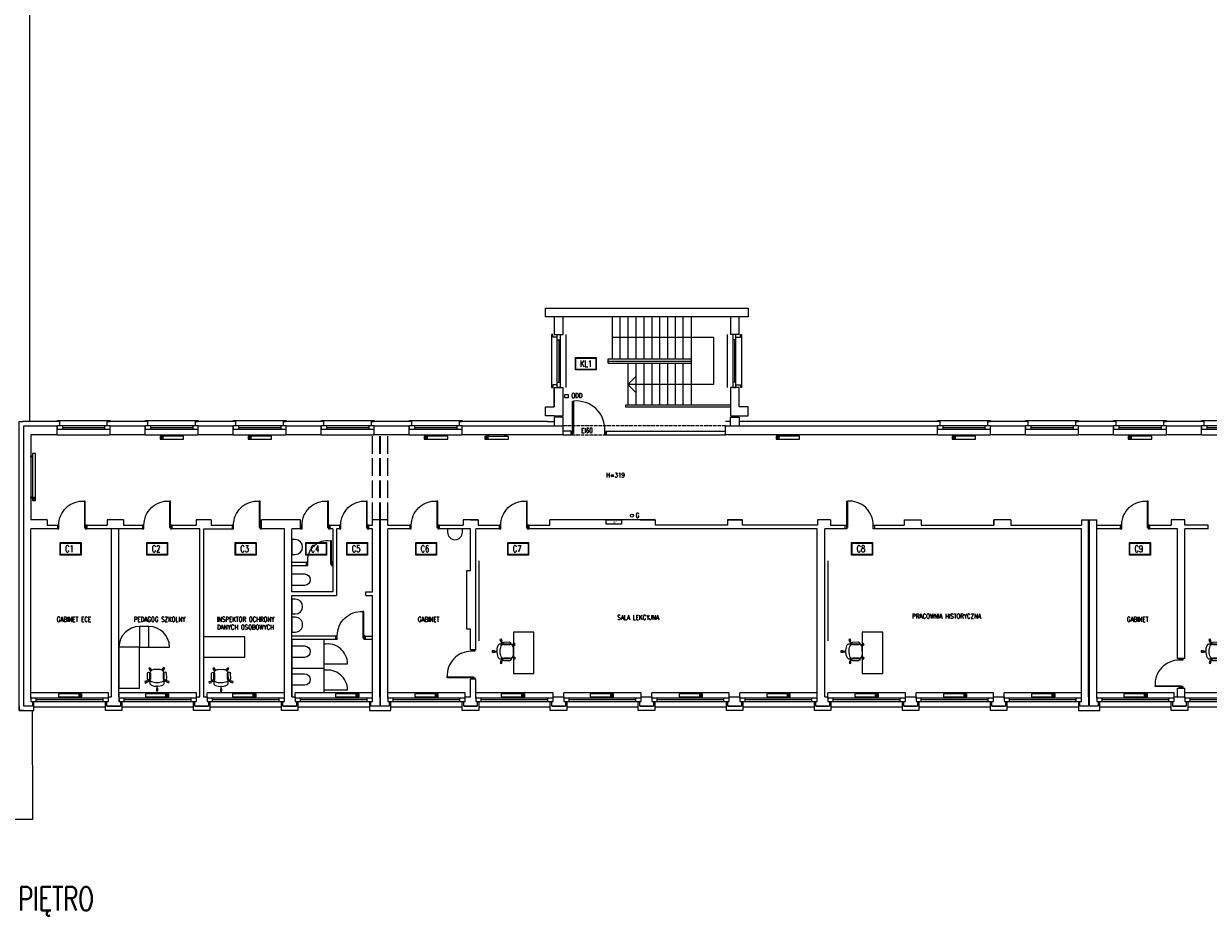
# Model space of a CAD drawing. Header units: millimetres. Extents: x -20020 to 55682, y 3351 to 17623.
# Tile 44 of 49: x 31034 to 35066, y 3351 to 6382. Entities that reach past the tile are written whole.
import ezdxf

# ---------------------------------------------------------------- set-up
doc = ezdxf.new("R2010")
doc.units = ezdxf.units.MM
doc.linetypes.add('ACAD_ISO02W100', pattern=[15, 12, -3])
doc.layers.get('0').update_dxf_attribs({"color": 252, "lineweight": 9})
for name, color, linetype, lineweight in [('0 - przerywana', 252, 'ACAD_ISO02W100', 9), ('0- stolarka', 252, 'Continuous', 9), ('0- widokowe', 252, 'Continuous', 9), ('000 STOLARKA', 252, 'Continuous', 9), ('000- DODATKI', 252, 'Continuous', 9), ('000- ŚCIANY', 252, 'Continuous', 9), ('000-NUMERY SALI', 252, 'Continuous', 9), ('Grzejniki CO na rzucie', 252, 'Continuous', 9), ('PIK_09_MEBLE', 252, 'Continuous', 9)]:
    doc.layers.add(name, color=color, linetype=linetype, lineweight=lineweight)
doc.layers.add('Znaki bezp.', color=10, linetype='Continuous')
doc.styles.add('GENERATED_STYLE_7', font='txt', dxfattribs={"width": 0.8})
doc.styles.get("Standard").update_dxf_attribs({"font": 'romans.shx', "width": 0.7})

# ---------------------------------------------------------------- blocks, each defined once
blk = doc.blocks.new('OKNO 01')
at = {"layer": '0- stolarka'}
for points in [[(-526.8, 5012.8), (-706.8, 5012.8), (-706.8, 5001.8), (-526.8, 5001.8), (-526.8, 5012.8)], [(-688.6, 5012.8), (-688.6, 5001.8)], [(-688.6, 5007.3), (-545, 5007.3)], [(-545, 5012.8), (-545, 5001.8)]]:
    blk.add_lwpolyline(points, dxfattribs=at)
at = {"layer": '0- widokowe'}
for points in [[(-706.8, 5027.8), (-706.8, 5031.8), (-526.8, 5031.8), (-526.8, 5027.8)], [(-697.8, 5012.8), (-697.8, 5027.8), (-706.8, 5027.8)], [(-535.9, 5012.8), (-535.9, 5027.8), (-526.8, 5027.8)], [(-706.8, 4982.8), (-526.8, 4982.8)]]:
    blk.add_lwpolyline(points, dxfattribs=at)
blk = doc.blocks.new('d90')
at = {"layer": '0- stolarka'}
for points in [[(-270.5, 3071.8), (-270.5, 3161.8), (-267.5, 3161.8), (-267.5, 3071.8), (-270.5, 3071.8)], [(-275.5, 3079.3), (-270.5, 3079.3), (-270.5, 3067.3), (-275.5, 3067.3), (-275.5, 3079.3)], [(-180.5, 3079.3), (-175.5, 3079.3), (-175.5, 3067.3), (-180.5, 3067.3), (-180.5, 3079.3)]]:
    blk.add_lwpolyline(points, dxfattribs=at)
blk.add_lwpolyline([(-180.5, 3079.3, 0.437586), (-267.5, 3161.8, 1.233982)], format="xyb", dxfattribs=at)
blk = doc.blocks.new('OKNO 02')
at = {"layer": '0- stolarka'}
for points in [[(-795.8, 4074.8), (-532.4, 4074.8), (-532.4, 4085.8), (-795.8, 4085.8), (-795.8, 4074.8)], [(-777.7, 4074.8), (-777.7, 4085.8)], [(-550.6, 4080.3), (-777.7, 4080.3)], [(-550.6, 4074.8), (-550.6, 4085.8)]]:
    blk.add_lwpolyline(points, dxfattribs=at)
at = {"layer": '0- widokowe'}
for points in [[(-532.4, 4104.8), (-795.8, 4104.8)], [(-795.8, 4085.8), (-795.8, 4104.8)], [(-532.4, 4085.8), (-532.4, 4104.8)], [(-542.4, 4055.8), (-542.4, 4055.8), (-785.8, 4055.8), (-785.8, 4055.8)]]:
    blk.add_lwpolyline(points, dxfattribs=at)
blk = doc.blocks.new('INNY_P_ALH_LEFT_P_90_80_80_30_10')
for p, q in [((-380, -70), (-280, -70)), ((-380, -90), (-320, -90)), ((-380, -110), (-280, -110)), ((-380, -130), (-320, -130))]:
    blk.add_line(p, q)
for points in [[(-320, -50), (-320, 0), (-280, 0), (-280, -50)], [(280, -50), (280, 0), (320, 0), (320, -50)], [(-400, -150), (400, -150), (400, -50), (-400, -50), (-400, -150)]]:
    blk.add_lwpolyline(points)
blk = doc.blocks.new('GRZEJNIK DUŻY')
for p, q in [((-380, -70), (-280, -70)), ((-380, -90), (-320, -90)), ((-380, -110), (-280, -110)), ((-380, -130), (-320, -130))]:
    blk.add_line(p, q)
for points in [[(-320, -50), (-320, 0), (-280, 0), (-280, -50)], [(1080, -50), (1080, 0), (1120, 0), (1120, -50)], [(-400, -150), (1200, -150), (1200, -50), (-400, -50), (-400, -150)]]:
    blk.add_lwpolyline(points)
blk = doc.blocks.new('Z$W@#14095')
at = {"layer": 'PIK_09_MEBLE', "linetype": 'Continuous'}
for p, q in [((20.2, 40.2), (20.8, 41.8)), ((20.7, 60.7), (24.8, 63.6)), ((25.3, 54.2), (20.7, 60.7)), ((20.8, 41.8), (21.6, 43.2)), ((21.6, 43.2), (22.6, 44.5)), ((22.6, 44.5), (23.8, 45.7)), ((23.8, 45.7), (31.8, 48.4)), ((24.8, 63.6), (29.4, 57.1)), ((26.9, 55.4), (25.3, 54.2)), ((26.9, 55.4), (27.8, 56.1)), ((31.8, 48.4), (26.9, 55.4)), ((29.4, 57.1), (27.9, 56.1)), ((27.9, 56.1), (33.2, 48.9)), ((31.8, 48.5), (33.2, 49)), ((33.2, 48.9), (34.4, 49.3)), ((34.4, 49.3), (56.9, 56.5)), ((54.1, 63), (36.6, 57.4)), ((39.7, 47.9), (57.2, 53.5)), ((39.7, 47.9), (39.7, 47.9)), ((54.1, 63), (54.1, 63)), ((56.9, 56.5), (59.4, 56.5)), ((59.4, 56.5), (62, 56.1)), ((62, 56.1), (64.4, 55.3)), ((64.4, 55.3), (66.7, 54.1)), ((66.6, 57.1), (71.3, 63.5)), ((68.1, 56), (66.6, 57.1)), ((66.7, 54.1), (68.1, 56)), ((69.1, 55.2), (67.8, 53.4)), ((67.8, 53.4), (69.7, 51.8)), ((68, 56), (69, 55.3)), ((70.6, 54.1), (69.1, 55.2)), ((69.7, 51.8), (71.3, 49.8)), ((75.3, 60.6), (70.6, 54.1)), ((71.3, 63.5), (75.3, 60.6)), ((71.3, 49.8), (72.6, 47.7)), ((72.6, 47.7), (73.6, 45.4)), ((73.6, 45.4), (79.2, 27.8)), ((6.1, 16.6), (13.8, 19.1)), ((7.7, 11.9), (6.1, 16.6)), ((15.3, 14.3), (7.7, 11.9)), ((13.8, 19.1), (14.3, 17.3)), ((14.3, 17.3), (22, 19.8)), ((14.7, 16.1), (14.3, 17.3)), ((22.4, 18.5), (14.7, 16.1)), ((14.7, 16.1), (15.3, 14.3)), ((19.9, 38.6), (20.2, 40.2)), ((19.9, 29.1), (19.9, 38.6)), ((22, 19.8), (19.9, 29.1)), ((22, 19.8), (22.4, 18.5)), ((26.2, 9.7), (22.4, 18.5)), ((31.7, 2), (26.2, 9.7)), ((32.9, 0.8), (31.7, 2)), ((34.3, -0.1), (32.9, 0.8)), ((47.1, 1), (39, -1.5)), ((47.1, 1), (48.5, 1.5)), ((47.2, -7.6), (47.1, 1)), ((48.5, 1.4), (48.4, -7.6)), ((49.7, 1.7), (48.5, 1.4)), ((72.2, 9), (49.7, 1.7)), ((70.6, 11.7), (53.1, 6.1)), ((56.2, -3.4), (73.7, 2.2)), ((70.6, 11.7), (70.6, 11.7)), ((74.3, 10.5), (72.2, 9)), ((76.1, 12.3), (74.3, 10.5)), ((77.6, 14.4), (76.1, 12.3)), ((78.8, 16.7), (77.6, 14.4)), ((81, 16), (78.8, 16.7)), ((79.2, 27.8), (79.8, 25.3)), ((79.8, 20.3), (79.2, 17.8)), ((79.2, 17.8), (81.4, 17.1)), ((79.8, 25.3), (80, 22.8)), ((80, 22.8), (79.8, 20.3)), ((80.4, 14.2), (81, 16)), ((88, 11.7), (80.4, 14.2)), ((80.8, 15.7), (81.3, 17.2)), ((81.4, 17.1), (81.9, 18.9)), ((81.9, 18.9), (89.6, 16.4)), ((89.6, 16.4), (88, 11.7)), ((35.8, -0.8), (34.3, -0.1)), ((37.4, -1.3), (35.8, -0.8)), ((39, -1.5), (37.4, -1.3)), ((45.3, -15.6), (45.2, -7.6)), ((45.2, -7.6), (47.2, -7.6)), ((50.3, -15.6), (45.3, -15.6)), ((47.1, -7.5), (48.3, -7.5)), ((48.4, -7.6), (50.2, -7.6)), ((50.2, -7.6), (50.3, -15.6)), ((56.2, -3.4), (56.2, -3.4))]:
    blk.add_line(p, q, dxfattribs=at)
for centre, radius, start, end in [((74.9, 37.7), 44, 173.9437, 199.7938), ((41.4, 41.3), 10.3, 130.9193, 174.1814), ((38.1, 52.6), 5, 107.8491, 287.8491), ((55.6, 58.3), 5, 287.8491, 107.8491), ((58.1, 40.5), 16.2, 53.6526, 58.1201), ((75.8, 34.9), 44, 195.9043, 221.7545), ((50.7, 12.5), 10.3, 221.5167, 264.7788), ((54.6, 1.3), 5, 107.8491, 287.8491), ((72.1, 7), 5, 287.8491, 107.8491), ((63.8, 22.9), 16.2, 337.578, 342.0456)]:
    blk.add_arc(centre, radius, start, end, dxfattribs=at)

msp = doc.modelspace()

# ---------------------------------------------------------------- linework, layer by layer
at = {"layer": '0 - przerywana'}
for points in [[(33422.01, 5012.81), (32869.69, 5012.81)], [(32869.69, 4982.81), (33016.69, 4982.81)]]:
    msp.add_lwpolyline(points, dxfattribs=at)
at = {"layer": '0 - przerywana', "ltscale": 5}
for points in [[(32220.77, 4692.81), (32220.77, 4982.81)], [(32245.37, 4692.81), (32245.37, 4982.81)], [(32248.37, 4692.81), (32248.37, 4982.81)], [(32272.98, 4692.81), (32272.98, 4982.81)]]:
    msp.add_lwpolyline(points, dxfattribs=at)
at = {"layer": '0- stolarka'}
for points in [[(32901.69, 4987.31), (32901.69, 5097.31), (32904.69, 5097.31), (32904.69, 4987.31), (32901.69, 4987.31)], [(31309.21, 5001.81), (31309.21, 5012.81)], [(32896.69, 4994.81), (32901.69, 4994.81), (32901.69, 4982.81), (32896.69, 4982.81), (32896.69, 4994.81)], [(33011.69, 4994.81), (33016.69, 4994.81), (33016.69, 4982.81), (33011.69, 4982.81), (33011.69, 4994.81)], [(32081.1, 4542.31), (32081.1, 4622.31), (32078.1, 4622.31), (32078.1, 4542.31), (32081.1, 4542.31)], [(31946.1, 4537.81), (31996.1, 4537.81), (31996.1, 4547.81), (31946.1, 4547.81)], [(32001.1, 4549.81), (31996.1, 4549.81), (31996.1, 4537.81), (32001.1, 4537.81), (32001.1, 4549.81)], [(32086.1, 4549.81), (32081.1, 4549.81), (32081.1, 4537.81), (32086.1, 4537.81), (32086.1, 4549.81)], [(31946.1, 4286.81), (32096.1, 4286.81), (32096.1, 4296.81), (31946.1, 4296.81)], [(31946.1, 4188.81), (32056.1, 4188.81), (32056.1, 4286.81)], [(32196.1, 4296.81), (32196.1, 4286.81), (32220.77, 4286.81)], [(32196.1, 4296.81), (32220.77, 4296.81)], [(32056.1, 4104.81), (32056.1, 4104.81), (32056.1, 4192.14)]]:
    msp.add_lwpolyline(points, dxfattribs=at)
for points in [[(33011.69, 4994.81, 0.4668685), (32904.69, 5097.31, 1.2339823)], [(32526.89, 4662.81), (32476.46, 4662.81), (32476.46, 4651.03, 1), (32526.89, 4651.03), (32526.89, 4662.81)], [(31946.1, 4625.88), (31946.1, 4575.46), (31957.88, 4575.46, 1), (31957.88, 4625.88), (31946.1, 4625.88)], [(32001.1, 4549.81, -0.4960755), (32078.1, 4622.31, -1.2339823)], [(31946.1, 4470.1), (31946.1, 4509.15), (31989.6, 4509.15, -1), (31989.6, 4470.1), (31946.1, 4470.1)], [(31946.1, 4423.34), (31946.1, 4372.92), (31957.88, 4372.92, 1), (31957.88, 4423.34), (31946.1, 4423.34)], [(31946.1, 4361.55), (31946.1, 4311.12), (31957.88, 4311.12, 1), (31957.88, 4361.55), (31946.1, 4361.55)], [(31946.1, 4225.19), (31946.1, 4264.24), (31989.6, 4264.24, -1), (31989.6, 4225.19), (31946.1, 4225.19)], [(32056.1, 4203.17), (32136.1, 4203.17, 0.4617866), (32056.1, 4269.8, 0.8329065)], [(31946.1, 4130.25), (31946.1, 4169.3), (31989.6, 4169.3, -1), (31989.6, 4130.25), (31946.1, 4130.25)], [(32056.1, 4114.5), (32136.1, 4114.5, 0.4617866), (32056.1, 4181.13, 0.8329065)]]:
    msp.add_lwpolyline(points, format="xyb", dxfattribs=at)
at = {"layer": '0- widokowe'}
for points in [[(31053.43, 9225.82), (31053.43, 5027.81)], [(33036.21, 5383.81), (33036.21, 5241.4)], [(33063.21, 5383.81), (33063.21, 5241.4)], [(33090.21, 5383.81), (33090.21, 5241.4)], [(33117.21, 5383.81), (33117.21, 5241.4)], [(33144.21, 5383.81), (33144.21, 5241.4)], [(33171.21, 5383.81), (33171.21, 5241.4)], [(33198.21, 5383.81), (33198.21, 5241.4)], [(33225.21, 5383.81), (33225.21, 5241.4)], [(33251.21, 5383.81), (33251.21, 5241.4)], [(33277.21, 5383.81), (33277.21, 5241.4)], [(33305.21, 5383.81), (33305.21, 5083.81)], [(33036.21, 5315.29), (33381.24, 5315.29), (33381.24, 5154.15), (33090.21, 5154.32), (33117.21, 5181.32)], [(33023.02, 5226.22), (33023.02, 5241.4)], [(33023.02, 5241.4), (33305.21, 5241.4)], [(33023.02, 5233.81), (33305.21, 5233.81)], [(33023.02, 5226.22), (33305.21, 5226.22)], [(33090.21, 5226.22), (33090.21, 5083.81)], [(33117.21, 5226.22), (33117.21, 5083.81)], [(33144.21, 5226.22), (33144.21, 5083.81)], [(33171.21, 5226.22), (33171.21, 5083.81)], [(33198.21, 5226.22), (33198.21, 5083.81)], [(33225.21, 5226.22), (33225.21, 5083.81)], [(33251.21, 5226.22), (33251.21, 5083.81)], [(33277.21, 5226.22), (33277.21, 5083.81)], [(33439.21, 5143.81), (33439.21, 5083.81), (33082.35, 5083.81)], [(33090.21, 5154.32), (33117.21, 5127.32)], [(33082.35, 5083.81), (33082.35, 5077.81), (33439.21, 5077.81)], [(31033.72, 4043.81), (31018.72, 4043.81), (31018.72, 5027.81), (31030.72, 5027.81)], [(31147.38, 5027.81), (31030.72, 5027.81)], [(31456.04, 5012.81), (31456.04, 5027.81), (31327.38, 5027.81)], [(31617.95, 5012.81), (31617.95, 5027.81), (31627.04, 5027.81)], [(31755.71, 5012.81), (31755.71, 5027.81), (31627.04, 5027.81)], [(31917.62, 5012.81), (31917.62, 5027.81), (31926.7, 5027.81)], [(32055.37, 5012.81), (32055.37, 5027.81), (31926.7, 5027.81)], [(32217.28, 5012.81), (32217.28, 5027.81), (32226.36, 5027.81)], [(32355.03, 5012.81), (32355.03, 5027.81), (32226.36, 5027.81)], [(32516.94, 5012.81), (32516.94, 5027.81), (32526.03, 5027.81)], [(32816.6, 5027.81), (32816.6, 5027.81), (32526.03, 5027.81)], [(32816.6, 5027.81), (32816.6, 5027.81), (32839.69, 5027.81)], [(33439.21, 5027.81), (33422.01, 5027.81)], [(33553.68, 5027.81), (33553.68, 5027.81), (33469.21, 5027.81)], [(34153.01, 5012.81), (34153.01, 5027.81), (33553.68, 5027.81)], [(34314.92, 5012.81), (34314.92, 5027.81), (34324, 5027.81)], [(34452.67, 5012.81), (34452.67, 5027.81), (34324, 5027.81)], [(34614.58, 5012.81), (34614.58, 5027.81), (34623.66, 5027.81)], [(34752.33, 5012.81), (34752.33, 5027.81), (34623.66, 5027.81)], [(34914.24, 5012.81), (34914.24, 5027.81), (34923.33, 5027.81)], [(35051.99, 5012.81), (35051.99, 5027.81), (34923.33, 5027.81)], [(31018.42, 4058.81), (31018.42, 4043.81), (31068.33, 4043.81), (31068.33, 4074.81)], [(31367.78, 4074.81), (31367.78, 4043.81), (31311.78, 4043.81), (31311.78, 4074.81)], [(31667.44, 4074.81), (31667.44, 4043.81), (31611.44, 4043.81), (31611.44, 4074.81)], [(31967.1, 4074.81), (31967.1, 4043.81), (31911.1, 4043.81), (31911.1, 4074.81)], [(32210.77, 4074.81), (32210.77, 4043.81), (32282.98, 4043.81), (32282.98, 4074.81)], [(32582.43, 4074.81), (32582.43, 4043.81), (32526.43, 4043.81), (32526.43, 4074.81)], [(32882.09, 4074.81), (32882.09, 4043.81), (32826.09, 4043.81), (32826.09, 4074.81)], [(33181.75, 4074.81), (33181.75, 4043.81), (33125.75, 4043.81), (33125.75, 4074.81)], [(33481.42, 4074.81), (33481.42, 4043.81), (33425.42, 4043.81), (33425.42, 4074.81)], [(33781.08, 4074.81), (33781.08, 4043.81), (33725.08, 4043.81), (33725.08, 4074.81)], [(34080.74, 4074.81), (34080.74, 4043.81), (34024.74, 4043.81), (34024.74, 4074.81)], [(34380.4, 4074.81), (34380.4, 4043.81), (34324.4, 4043.81), (34324.4, 4074.81)], [(34624.06, 4074.81), (34624.06, 4043.81), (34696.28, 4043.81), (34696.28, 4074.81)], [(34995.73, 4074.81), (34995.73, 4043.81), (34939.73, 4043.81), (34939.73, 4074.81)], [(31061.98, 4043.81), (31061.98, 4043.81), (31063.42, 3673.21)], [(31063.18, 3673.21), (30473.42, 3673.21)]]:
    msp.add_lwpolyline(points, dxfattribs=at)
at = {"layer": '000- DODATKI'}
msp.add_lwpolyline([(32875.86, 5120.07), (32886.82, 5120.07), (32886.82, 5109.1), (32875.86, 5109.1)], close=True, dxfattribs=at)
for points in [[(32582.86, 4554.23), (32582.86, 4281.38)], [(33770.29, 4554.23), (33770.29, 4281.38)]]:
    msp.add_lwpolyline(points, dxfattribs=at)
msp.add_circle((33103.8, 4707.59), 5.18, dxfattribs=at)
at = {"layer": '000- ŚCIANY'}
for points in [[(32839.69, 5383.81), (32809.69, 5383.81), (32809.69, 5413.81), (33469.21, 5413.81), (33499.21, 5413.81), (33499.21, 5383.81), (32869.69, 5383.81)], [(32869.69, 5323.81), (32869.69, 5383.81), (32839.69, 5383.81), (32839.69, 5323.81)], [(33469.21, 5323.81), (33469.21, 5383.81), (33439.21, 5383.81), (33439.21, 5323.81)], [(33439.21, 5383.81), (33439.21, 5323.81)], [(32839.69, 5323.81), (32869.69, 5323.81)], [(33469.21, 5323.81), (33439.21, 5323.81)], [(32839.69, 5047.81), (32869.69, 5047.81), (32869.69, 5143.81)], [(32839.69, 5143.81), (32839.69, 5077.81)], [(32839.69, 5077.81), (32839.69, 5143.81), (32869.69, 5143.81)], [(33439.21, 5143.81), (33439.21, 5047.81)], [(33469.21, 5143.81), (33439.21, 5143.81)], [(33469.21, 5077.81), (33469.21, 5143.81)], [(32839.69, 5047.81), (32809.69, 5047.81), (32809.69, 5077.81), (32839.69, 5077.81)], [(32869.69, 5012.81), (32869.69, 5042.81), (32839.69, 5042.81), (32839.69, 5012.81)], [(33439.21, 5047.81), (33469.21, 5047.81), (33499.21, 5047.81), (33499.21, 5077.81), (33469.21, 5077.81)], [(33439.21, 5047.81), (33469.21, 5047.81)], [(33439.21, 5012.81), (33439.21, 5042.81), (33469.21, 5042.81), (33469.21, 5012.81)], [(31033.72, 5012.81), (31147.38, 5012.81)], [(31033.72, 4692.81), (31033.72, 4692.81), (31033.72, 5012.81)], [(31147.38, 4982.81), (31147.38, 5012.81)], [(31327.38, 5012.81), (31447.04, 5012.81)], [(31327.38, 4982.81), (31327.38, 5012.81)], [(31447.04, 4982.81), (31447.04, 5012.81)], [(31627.04, 4982.81), (31627.04, 5012.81)], [(31627.04, 5012.81), (31746.7, 5012.81)], [(31746.7, 4982.81), (31746.7, 5012.81)], [(31926.7, 4982.81), (31926.7, 5012.81)], [(31926.7, 5012.81), (32046.36, 5012.81)], [(32046.36, 4982.81), (32046.36, 5012.81)], [(32226.36, 5012.81), (32346.03, 5012.81)], [(32226.36, 4982.81), (32226.36, 5012.81)], [(32346.03, 4982.81), (32346.03, 5012.81)], [(32526.03, 4982.81), (32526.03, 5012.81)], [(32526.03, 5012.81), (32825.69, 5012.81)], [(32825.69, 5012.81), (32869.69, 5012.81)], [(32869.69, 4982.81), (32869.69, 5012.81)], [(33422.01, 5012.81), (34024.34, 5012.81)], [(33422.01, 4982.81), (33422.01, 5012.81)], [(34024.34, 5012.81), (34144, 5012.81)], [(34144, 4982.81), (34144, 5012.81)], [(34324, 4982.81), (34324, 5012.81)], [(34324, 5012.81), (34443.66, 5012.81)], [(34443.66, 4982.81), (34443.66, 5012.81)], [(34623.66, 4982.81), (34623.66, 5012.81)], [(34623.66, 5012.81), (34743.33, 5012.81)], [(34743.33, 4982.81), (34743.33, 5012.81)], [(34923.33, 5012.81), (35042.99, 5012.81)], [(34923.33, 4982.81), (34923.33, 5012.81)], [(35042.99, 4982.81), (35042.99, 5012.81)], [(31147.38, 4982.81), (31058.33, 4982.81)], [(31058.33, 4982.81), (31058.33, 4692.81)], [(31447.04, 4982.81), (31327.38, 4982.81)], [(31746.7, 4982.81), (31627.04, 4982.81)], [(32046.36, 4982.81), (31926.7, 4982.81)], [(32346.03, 4982.81), (32226.36, 4982.81)], [(32825.69, 4982.81), (32526.03, 4982.81)], [(32869.69, 4982.81), (32825.69, 4982.81)], [(32869.69, 4982.81), (32896.69, 4982.81), (32896.69, 4994.81), (32869.69, 4994.81)], [(33016.69, 4982.81), (33016.69, 4994.81), (33422.01, 4994.81)], [(33016.69, 4982.81), (33422.01, 4982.81)], [(34024.34, 4982.81), (33422.01, 4982.81)], [(34144, 4982.81), (34024.34, 4982.81)], [(34443.66, 4982.81), (34324, 4982.81)], [(34743.33, 4982.81), (34623.66, 4982.81)], [(35042.99, 4982.81), (34923.33, 4982.81)], [(31033.72, 4662.81), (31033.72, 4692.81)], [(31113.33, 4692.81), (31058.33, 4692.81)], [(31113.33, 4692.81), (31113.33, 4674.81)], [(31373.03, 4692.81), (31317.99, 4692.81)], [(31332.99, 4692.81), (31317.99, 4692.81), (31317.99, 4674.81)], [(31373.03, 4692.81), (31373.03, 4674.81)], [(31672.03, 4692.81), (31621.03, 4692.81)], [(31621.03, 4692.81), (31621.03, 4674.81)], [(31672.03, 4692.81), (31672.03, 4674.81), (31672.03, 4674.81), (31742.99, 4674.81), (31742.99, 4662.81)], [(31976.1, 4692.81), (31842.99, 4692.81)], [(31842.99, 4662.81), (31842.99, 4692.81)], [(31976.1, 4662.81), (31976.1, 4692.81)], [(32272.98, 4692.81), (32220.77, 4692.81)], [(32220.77, 4674.81), (32220.77, 4692.81)], [(32245.37, 4090.81), (32245.37, 4692.81)], [(32248.37, 4090.81), (32248.37, 4692.81)], [(32272.98, 4674.81), (32272.98, 4692.81)], [(32554.68, 4692.81), (32529.03, 4692.85), (32529.03, 4674.81)], [(32580.03, 4692.81), (32529.03, 4692.81)], [(32554.68, 4692.81), (32580.03, 4692.81), (32580.03, 4674.81)], [(32752.64, 4674.81), (32825.03, 4674.81), (32825.03, 4692.81)], [(32870.03, 4692.81), (32825.03, 4692.81)], [(33132.03, 4692.81), (32870.03, 4692.81)], [(33183.03, 4692.81), (33132.03, 4692.81)], [(33132.03, 4692.81), (33183.03, 4692.81)], [(33429.43, 4692.81), (33429.43, 4674.81), (33183.03, 4674.81)], [(33183.03, 4692.81), (33183.03, 4674.81)], [(33480.43, 4692.81), (33429.43, 4692.81)], [(33429.43, 4692.81), (33480.43, 4692.81)], [(33480.43, 4674.81), (33480.43, 4692.81)], [(33780.03, 4692.81), (33736.03, 4692.81)], [(33736.03, 4692.81), (33736.03, 4674.81)], [(33780.03, 4692.81), (33780.03, 4674.81)], [(34031.03, 4692.81), (34088.03, 4692.81)], [(34031.03, 4692.81), (34031.03, 4674.81)], [(34088.03, 4692.81), (34088.03, 4674.81)], [(34160.08, 4674.81), (34336.03, 4674.81), (34336.03, 4692.81)], [(34394.03, 4692.81), (34336.03, 4692.81)], [(34336.03, 4692.81), (34336.03, 4674.81)], [(34394.03, 4692.81), (34394.03, 4674.81)], [(34634.06, 4692.81), (34634.06, 4674.81)], [(34634.06, 4692.81), (34686.28, 4692.81)], [(34658.67, 4090.81), (34658.67, 4692.81)], [(34661.67, 4120.81), (34661.67, 4692.81)], [(34686.28, 4662.81), (34686.28, 4692.81)], [(34985.94, 4692.81), (34940.03, 4692.81)], [(34940.03, 4692.81), (34940.03, 4674.81)], [(35065.94, 4662.81), (35065.94, 4674.81), (34985.94, 4674.81), (34985.94, 4692.81)], [(31033.72, 4090.81), (31033.72, 4662.81)], [(31148.33, 4662.81), (31058.33, 4662.81)], [(31058.33, 4090.81), (31058.33, 4662.81)], [(31113.33, 4674.81), (31148.33, 4674.81), (31148.33, 4662.81)], [(31248.33, 4674.81), (31248.33, 4662.81)], [(31248.33, 4674.81), (31317.99, 4674.81)], [(31437.99, 4662.81), (31248.33, 4662.81)], [(31332.99, 4482.81), (31332.99, 4662.81)], [(31357.99, 4482.81), (31357.99, 4662.81)], [(31373.03, 4674.81), (31437.99, 4674.81)], [(31437.99, 4674.81), (31437.99, 4662.81)], [(31537.99, 4674.81), (31537.99, 4662.81)], [(31537.99, 4674.81), (31621.03, 4674.81)], [(31633.55, 4662.81), (31537.99, 4662.81)], [(31633.55, 4360.33), (31633.55, 4662.81)], [(31646.49, 4662.8), (31742.99, 4662.81)], [(31646.49, 4382.8), (31646.49, 4662.8)], [(31921.1, 4662.81), (31842.99, 4662.81)], [(31921.1, 4090.81), (31921.1, 4662.81)], [(32086.1, 4662.81), (32086.1, 4447.81), (31946.1, 4447.81)], [(31976.1, 4662.81), (31946.1, 4662.81)], [(31946.1, 4447.81), (31946.1, 4662.81)], [(32076.1, 4674.81), (32076.1, 4662.81)], [(32076.1, 4674.81), (32108.1, 4674.81)], [(32086.1, 4662.81), (32076.1, 4662.81)], [(32108.1, 4662.81), (32098.1, 4662.81)], [(32098.1, 4662.81), (32098.1, 4447.81), (32098.1, 4447.81)], [(32108.1, 4674.81), (32108.1, 4662.81)], [(32220.77, 4662.81), (32208.1, 4662.81), (32208.1, 4674.81), (32220.77, 4674.81)], [(32220.77, 4662.81), (32208.1, 4662.81)], [(32220.77, 4447.81), (32220.77, 4662.81)], [(32272.98, 4674.81), (32347.98, 4674.81), (32347.98, 4662.81)], [(32347.98, 4662.81), (32272.98, 4662.81)], [(32272.98, 4090.81), (32272.98, 4662.81)], [(32447.98, 4674.81), (32447.98, 4662.81)], [(32447.98, 4674.81), (32529.03, 4674.81)], [(32554.64, 4662.81), (32447.98, 4662.81)], [(32554.46, 4520.85), (32554.64, 4662.81)], [(32652.64, 4662.81), (32572.64, 4662.81)], [(32572.64, 4250.81), (32572.64, 4662.81)], [(32580.03, 4674.81), (32652.64, 4674.81), (32652.64, 4662.81)], [(32752.64, 4674.81), (32752.64, 4662.81)], [(33735.08, 4662.81), (32752.64, 4662.81)], [(33736.03, 4674.81), (33480.43, 4674.81)], [(33735.08, 4250.81), (33735.08, 4662.81)], [(33830.08, 4662.81), (33760.08, 4662.81)], [(33760.08, 4250.81), (33760.08, 4662.81)], [(33780.03, 4674.81), (33830.08, 4674.81)], [(33830.08, 4662.81), (33830.08, 4674.81)], [(33930.08, 4674.81), (33930.08, 4662.81)], [(33930.08, 4674.81), (33930.08, 4674.81), (33930.08, 4674.81), (34031.03, 4674.81)], [(34160.08, 4662.81), (33930.08, 4662.81)], [(34088.03, 4674.81), (34160.08, 4674.81), (34160.08, 4674.81)], [(34634.06, 4662.81), (34160.08, 4662.81)], [(34394.03, 4674.81), (34634.06, 4674.81)], [(34634.06, 4120.81), (34634.06, 4662.81)], [(34686.28, 4674.81), (34766.28, 4674.81), (34766.28, 4662.81)], [(34766.28, 4662.81), (34686.28, 4662.81)], [(34686.28, 4120.81), (34686.28, 4662.81)], [(34866.28, 4674.81), (34866.28, 4662.81)], [(34866.28, 4674.81), (34940.03, 4674.81)], [(34960.94, 4662.81), (34866.28, 4662.81)], [(34960.94, 4220.81), (34960.94, 4662.81)], [(35065.94, 4662.81), (34985.94, 4662.81)], [(34985.94, 4220.81), (34985.94, 4662.81)], [(32554.64, 4250.81), (32554.64, 4320.85), (32542.25, 4320.85), (32542.25, 4520.85), (32554.46, 4520.85)], [(31332.99, 4090.81), (31332.99, 4482.81)], [(31357.99, 4090.81), (31357.99, 4482.81)], [(31946.1, 4090.81), (31946.1, 4435.81)], [(31946.1, 4435.81), (32098.1, 4435.81)], [(32098.1, 4447.81), (32098.1, 4435.81)], [(32198.1, 4447.81), (32220.77, 4447.81)], [(32198.1, 4435.81), (32198.1, 4447.81)], [(32198.1, 4435.81), (32220.77, 4435.81)], [(32220.77, 4090.81), (32220.77, 4435.81)], [(31633.55, 4090.81), (31633.55, 4360.33)], [(31646.49, 4090.81), (31646.49, 4382.8)], [(32554.64, 4250.81), (32554.64, 4320.85)], [(31946.1, 4286.81), (31946.1, 4090.81)], [(32572.64, 4250.81), (32554.64, 4250.81)], [(33735.08, 4090.81), (33735.08, 4250.81)], [(33760.08, 4090.81), (33760.08, 4250.81)], [(34985.94, 4220.81), (34960.94, 4220.81)], [(32554.64, 4090.81), (32554.64, 4150.81)], [(32572.64, 4150.81), (32554.64, 4150.81)], [(32572.64, 4090.81), (32572.64, 4150.81)], [(34634.06, 4090.81), (34634.06, 4120.81)], [(34661.67, 4090.81), (34661.67, 4120.81)], [(34686.28, 4090.81), (34686.28, 4120.81)], [(34686.28, 4090.81), (34686.28, 4120.81), (34686.28, 4120.81)], [(34960.94, 4090.81), (34960.94, 4120.81)], [(34960.94, 4090.81), (34960.94, 4120.81), (34985.94, 4120.81)], [(34985.94, 4090.81), (34985.94, 4120.81)], [(31058.33, 4090.81), (31058.33, 4074.81), (31063.33, 4074.81), (31063.33, 4058.81), (31033.72, 4058.81), (31033.72, 4058.81), (31033.72, 4090.81)], [(31357.99, 4090.81), (31357.99, 4074.81), (31362.99, 4074.81), (31362.99, 4058.81), (31316.78, 4058.81), (31316.78, 4074.81), (31321.78, 4074.81), (31321.78, 4090.81)], [(31321.78, 4090.81), (31332.99, 4090.81)], [(31645.55, 4090.81), (31657.66, 4090.81), (31657.66, 4074.81), (31662.66, 4074.81), (31662.66, 4058.81), (31616.44, 4058.81), (31616.44, 4074.81), (31621.44, 4074.81), (31621.44, 4090.81)], [(31621.44, 4090.81), (31633.55, 4090.81)], [(31946.1, 4090.81), (31957.32, 4090.81), (31957.32, 4074.81), (31962.32, 4074.81), (31962.32, 4058.81), (31916.1, 4058.81), (31916.1, 4074.81), (31921.1, 4074.81), (31921.1, 4090.81)], [(32245.37, 4090.81), (32245.37, 4058.81), (32228.63, 4058.81), (32215.77, 4058.81), (32215.77, 4074.81), (32220.77, 4074.81), (32220.77, 4090.81)], [(32272.98, 4090.81), (32272.98, 4074.81), (32277.98, 4074.81), (32277.98, 4058.81), (32248.37, 4058.81), (32248.37, 4058.81), (32248.37, 4090.81)], [(32572.64, 4090.81), (32572.64, 4074.81), (32577.64, 4074.81), (32577.64, 4058.81), (32531.43, 4058.81), (32531.43, 4074.81), (32536.43, 4074.81), (32536.43, 4090.81)], [(32536.43, 4090.81), (32554.64, 4090.81)], [(32836.09, 4090.81), (32872.31, 4090.81), (32872.31, 4074.81), (32877.31, 4074.81), (32877.31, 4058.81), (32831.09, 4058.81), (32831.09, 4074.81), (32836.09, 4074.81), (32836.09, 4090.81)], [(33135.75, 4090.81), (33171.97, 4090.81), (33171.97, 4074.81), (33176.97, 4074.81), (33176.97, 4058.81), (33130.75, 4058.81), (33130.75, 4074.81), (33135.75, 4074.81), (33135.75, 4090.81)], [(33435.41, 4090.81), (33471.63, 4090.81), (33471.63, 4074.81), (33476.63, 4074.81), (33476.63, 4058.81), (33430.41, 4058.81), (33430.41, 4074.81), (33435.41, 4074.81), (33435.41, 4090.81)], [(33760.08, 4090.81), (33771.29, 4090.81), (33771.29, 4074.81), (33776.29, 4074.81), (33776.29, 4058.81), (33730.08, 4058.81), (33730.08, 4074.81), (33735.08, 4074.81), (33735.08, 4090.81)], [(34034.74, 4090.81), (34070.96, 4090.81), (34070.96, 4074.81), (34075.96, 4074.81), (34075.96, 4058.81), (34029.74, 4058.81), (34029.74, 4074.81), (34034.74, 4074.81), (34034.74, 4090.81)], [(34334.4, 4090.81), (34370.62, 4090.81), (34370.62, 4074.81), (34375.62, 4074.81), (34375.62, 4058.81), (34329.4, 4058.81), (34329.4, 4074.81), (34334.4, 4074.81), (34334.4, 4090.81)], [(34658.67, 4090.81), (34658.67, 4058.81), (34641.93, 4058.81), (34629.06, 4058.81), (34629.06, 4074.81), (34634.06, 4074.81), (34634.06, 4090.81)], [(34686.28, 4090.81), (34686.28, 4090.81), (34686.28, 4074.81), (34691.28, 4074.81), (34691.28, 4058.81), (34661.67, 4058.81), (34661.67, 4058.81), (34661.67, 4090.81)], [(34949.73, 4090.81), (34985.94, 4090.81), (34985.94, 4074.81), (34990.94, 4074.81), (34990.94, 4058.81), (34944.73, 4058.81), (34944.73, 4074.81), (34949.73, 4074.81), (34949.73, 4090.81)], [(31316.78, 4058.81), (31362.99, 4058.81)], [(31616.44, 4058.81), (31662.66, 4058.81)], [(31916.1, 4058.81), (31962.32, 4058.81)], [(32531.43, 4058.81), (32577.64, 4058.81)], [(32831.09, 4058.81), (32877.31, 4058.81)], [(33130.75, 4058.81), (33176.97, 4058.81)], [(33430.41, 4058.81), (33476.63, 4058.81)], [(33730.08, 4058.81), (33776.29, 4058.81)], [(34029.74, 4058.81), (34075.96, 4058.81)], [(34329.4, 4058.81), (34375.62, 4058.81)], [(34944.73, 4058.81), (34990.94, 4058.81)]]:
    msp.add_lwpolyline(points, dxfattribs=at)
at = {"layer": '000-NUMERY SALI'}
for points in [[(32911.37, 5245.64), (32982.27, 5245.64), (32982.27, 5203.44), (32911.37, 5203.44)], [(32912.87, 5244.14), (32980.77, 5244.14), (32980.77, 5204.94), (32912.87, 5204.94)], [(31157.75, 4615.8), (31228.65, 4615.8), (31228.65, 4573.6), (31157.75, 4573.6)], [(31159.25, 4614.3), (31227.15, 4614.3), (31227.15, 4575.1), (31159.25, 4575.1)], [(31452.67, 4615.8), (31523.57, 4615.8), (31523.57, 4573.6), (31452.67, 4573.6)], [(31454.17, 4614.3), (31522.07, 4614.3), (31522.07, 4575.1), (31454.17, 4575.1)], [(31753.88, 4615.8), (31824.78, 4615.8), (31824.78, 4573.6), (31753.88, 4573.6)], [(31755.38, 4614.3), (31823.28, 4614.3), (31823.28, 4575.1), (31755.38, 4575.1)], [(31993.5, 4615.8), (32064.4, 4615.8), (32064.4, 4573.6), (31993.5, 4573.6)], [(31995, 4614.3), (32062.9, 4614.3), (32062.9, 4575.1), (31995, 4575.1)], [(32133.5, 4615.8), (32204.4, 4615.8), (32204.4, 4573.6), (32133.5, 4573.6)], [(32135, 4614.3), (32202.9, 4614.3), (32202.9, 4575.1), (32135, 4575.1)], [(32367.86, 4615.8), (32438.76, 4615.8), (32438.76, 4573.6), (32367.86, 4573.6)], [(32369.36, 4614.3), (32437.26, 4614.3), (32437.26, 4575.1), (32369.36, 4575.1)], [(32681.47, 4615.8), (32752.37, 4615.8), (32752.37, 4573.6), (32681.47, 4573.6)], [(32682.97, 4614.3), (32750.87, 4614.3), (32750.87, 4575.1), (32682.97, 4575.1)], [(33851.79, 4615.8), (33922.69, 4615.8), (33922.69, 4573.6), (33851.79, 4573.6)], [(33853.29, 4614.3), (33921.19, 4614.3), (33921.19, 4575.1), (33853.29, 4575.1)], [(34797.76, 4615.8), (34868.66, 4615.8), (34868.66, 4573.6), (34797.76, 4573.6)], [(34799.26, 4614.3), (34867.16, 4614.3), (34867.16, 4575.1), (34799.26, 4575.1)]]:
    msp.add_lwpolyline(points, close=True, dxfattribs=at)
at = {"layer": 'PIK_09_MEBLE'}
for points in [[(31459.93, 4330.15), (31427.99, 4330.15), (31427.99, 4260.15), (31459.93, 4260.15), (31459.93, 4330.15)], [(31785.92, 4295.47), (31645.92, 4295.47), (31645.92, 4225.47), (31785.92, 4225.47), (31785.92, 4295.47)], [(32770.56, 4170.84), (32770.56, 4310.84), (32700.56, 4310.84), (32700.56, 4170.84), (32770.56, 4170.84)], [(33958, 4170.84), (33958, 4310.84), (33888, 4310.84), (33888, 4170.84), (33958, 4170.84)], [(31427.99, 4120.15), (31427.99, 4260.15), (31357.99, 4260.15), (31357.99, 4120.15), (31427.99, 4120.15)], [(31459.93, 4260.15), (31529.93, 4260.15)]]:
    msp.add_lwpolyline(points, dxfattribs=at)
for centre, start, end in [((31427.99, 4260.15), 90, 180), ((31459.93, 4260.15), 0, 90)]:
    msp.add_arc(centre, 70, start, end, dxfattribs=at)
at = {"layer": 'Znaki bezp.'}
msp.add_lwpolyline([(33016.33, 4692.81), (33068.42, 4692.81), (33068.42, 4678.85), (33016.33, 4678.85)], close=True, dxfattribs=at)

# ---------------------------------------------------------------- block references
at = {"xscale": 0.1, "yscale": 0.1, "zscale": 0.1, "rotation": 90}
msp.add_blockref('GRZEJNIK DUŻY', (31058.33, 4799.18), dxfattribs=at)
at = {"layer": '0- stolarka', "xscale": -1}
msp.add_blockref('d90', (31920.58, 1219.48), dxfattribs=at)
at = {"layer": '000 STOLARKA', "xscale": -1, "rotation": 90}
msp.add_blockref('OKNO 01', (37862, 4617.02), dxfattribs=at)
at = {"layer": '000 STOLARKA'}
for name, p, rotation in [('OKNO 01', (28445.4, 4617.02), 270), ('d90', (35636.98, 4426.33), 90.00000000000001), ('d90', (38046.78, 4396.33), 90.00000000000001)]:
    msp.add_blockref(name, p, dxfattribs=dict(at, rotation=rotation))
for name, p in [('OKNO 01', (31854.17, 0)), ('OKNO 01', (32153.83, 0)), ('OKNO 01', (32453.49, 0)), ('OKNO 01', (32753.16, 0)), ('OKNO 01', (33052.82, 0)), ('OKNO 01', (34850.8, 0)), ('OKNO 01', (35150.46, 0)), ('OKNO 01', (35450.12, 0)), ('OKNO 01', (35749.78, 0)), ('d90', (34105.6, 1595.48)), ('OKNO 02', (31854.17, 0)), ('OKNO 02', (32153.83, 0)), ('OKNO 02', (32453.49, 0)), ('OKNO 02', (32753.16, 0)), ('OKNO 02', (33068.82, 0)), ('OKNO 02', (33368.48, 0)), ('OKNO 02', (33668.14, 0)), ('OKNO 02', (33967.8, 0)), ('OKNO 02', (34267.47, 0)), ('OKNO 02', (34567.13, 0)), ('OKNO 02', (34866.79, 0)), ('OKNO 02', (35166.45, 0)), ('OKNO 02', (35482.11, 0)), ('OKNO 02', (35781.78, 0))]:
    msp.add_blockref(name, p, dxfattribs=at)
at = {"layer": '000 STOLARKA', "xscale": -1}
for p in [(30972.81, 1595.48), (31262.47, 1595.48), (31567.47, 1595.48), (31800.58, 1595.48), (31932.58, 1595.48), (32172.46, 1595.48), (32477.12, 1595.48), (34590.76, 1595.48)]:
    msp.add_blockref('d90', p, dxfattribs=at)
at = {"layer": 'Grzejniki CO na rzucie', "xscale": 0.1, "yscale": 0.1, "zscale": 0.1}
for p in [(31537.83, 4982.81), (31837.49, 4982.81), (32436.82, 4982.81), (32643.48, 4982.49), (33634.68, 4982.81), (34234, 4982.81), (34833.33, 4982.81)]:
    msp.add_blockref('INNY_P_ALH_LEFT_P_90_80_80_30_10', p, dxfattribs=at)
at = {"layer": 'Grzejniki CO na rzucie', "xscale": 0.1, "yscale": 0.1, "zscale": 0.1, "rotation": 180}
for p in [(31192.03, 4085.81), (31487.68, 4085.81), (31784.76, 4085.81), (32135.32, 4085.81), (32404.76, 4085.81), (32698.97, 4085.81), (33001.79, 4085.81), (33304.61, 4085.81), (33603.13, 4085.81), (33903.08, 4085.81), (34204.47, 4085.81), (34504.42, 4085.81), (34818.73, 4085.81)]:
    msp.add_blockref('INNY_P_ALH_LEFT_P_90_80_80_30_10', p, dxfattribs=at)
at = {"layer": 'PIK_09_MEBLE', "xscale": -1}
for p, rotation in [((32616.75, 4256.32), 198.5118444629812), ((33804.18, 4256.32), 198.5118444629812), ((35030.05, 4256.32), 198.5118444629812), ((31476.41, 4099.79), 288.5118444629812), ((31694.34, 4099.31), 288.5118444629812)]:
    msp.add_blockref('Z$W@#14095', p, dxfattribs=dict(at, rotation=rotation))

# ---------------------------------------------------------------- texts
at = {"layer": '000- DODATKI', "attachment_point": 1}
for s, width, insert, char_height in [('ODD', 48.5104, (32898.02, 5124.43), 16), ('EI60', 48.5104, (32931.27, 5005.69), 16), ('H=319', 48.5104, (33016.42, 4853.69), 16), ('G', 48.5104, (33116.96, 4716.37), 16), ('\\pxqc;GABINET ECE', 178.5448, (31115.55, 4362.7), 16), ('\\pxqc;PEDAGOG SZKOLNY', 191.439, (31400.35, 4362.7), 16), ('\\pxqc;INSPEKTOR OCHRONY DANYCH OSOBOWYCH', 191.439, (31693.12, 4362.7), 16), ('\\pxqc;GABINET', 178.5448, (32322.54, 4362.7), 16), ('\\pxqc;SALA LEKCYJNA', 180.6547, (33034.83, 4369.35), 16), ('\\pxqc;PRACOWNIA HISTORYCZNA', 245.819, (34052.1, 4373.43), 16), ('\\pxqc;GABINET', 178.5448, (34736.02, 4362.7), 16), ('II PIĘTRO', 629.8244, (30938.58, 3443.69), 80)]:
    msp.add_mtext_dynamic_manual_height_columns(s, width=width, gutter_width=12.5, heights=[0], dxfattribs=dict(at, insert=insert, char_height=char_height))
at = {"layer": '000-NUMERY SALI', "char_height": 22.5, "attachment_point": 1}
for s, width, insert in [('KL1', 52.2186, (32927.46, 5236.19)), ('C1', 629.8244, (31174.68, 4606.36)), ('C2', 629.8244, (31469.61, 4606.36)), ('C3', 629.8244, (31770.81, 4606.36)), ('C4', 629.8244, (32010.43, 4606.36)), ('C5', 629.8244, (32150.43, 4606.36)), ('C6', 629.8244, (32384.8, 4606.36)), ('C7', 629.8244, (32698.4, 4606.36)), ('C8', 629.8244, (33868.72, 4606.36)), ('C9', 629.8244, (34814.7, 4606.36))]:
    msp.add_mtext_dynamic_manual_height_columns(s, width=width, gutter_width=12.5, heights=[0], dxfattribs=dict(at, insert=insert))
at = {"layer": 'Znaki bezp.', "insert": (33043.55, 4689.93), "char_height": 8, "attachment_point": 2, "style": 'GENERATED_STYLE_7'}
msp.add_mtext('\\A1;{\\fArial Europa Środkowa|b0|i0|c0|p34;\\C1;HP}', dxfattribs=at)

doc.saveas('drawing.dxf')
